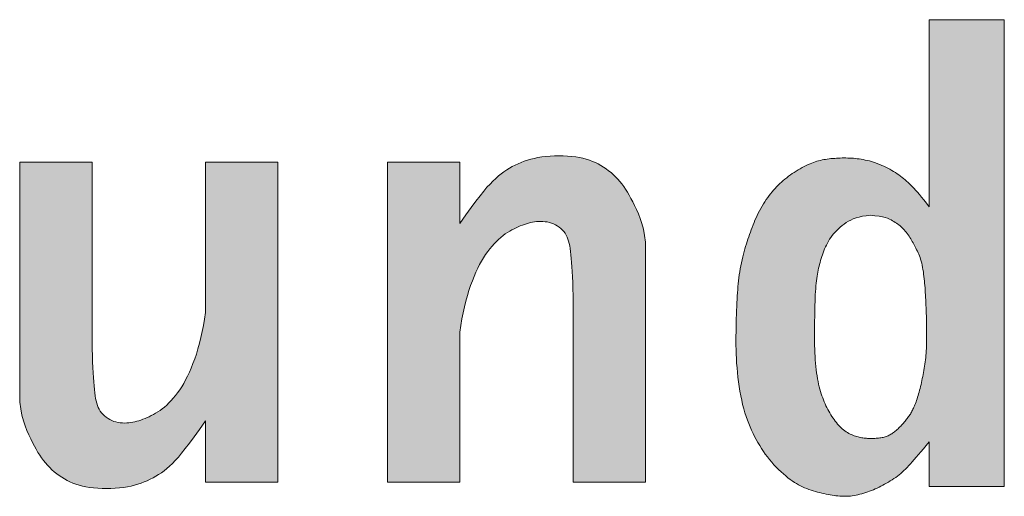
# Model space of a CAD drawing. Header units: metres. Extents: x 0 to 0.185, y 0 to 0.06.
# Tile 3 of 62: x 0.0335 to 0.03851, y 0.05094 to 0.05337. Entities that reach past the tile are written whole.
import ezdxf

# ---------------------------------------------------------------- set-up
doc = ezdxf.new("R2010")
doc.units = ezdxf.units.M
doc.header["$MEASUREMENT"] = 0
doc.layers.add('RAM_Logo_HSB', color=7, linetype='Continuous', lineweight=0, true_color=0x009fd6)

# ---------------------------------------------------------------- blocks, each defined once
blk = doc.blocks.new('hsb_logo')
at = {"layer": 'RAM_Logo_HSB'}
h = blk.add_hatch(color=7, dxfattribs=at)
h.dxf.hatch_style = 1
h.paths.add_polyline_path([(0.0428438, 0.0032023), (0.0423338, 0.0032023), (0.0423338, 0.0019293), (0.0423142, 0.0019543), (0.0422966, 0.0019765), (0.0422808, 0.0019961), (0.0422665, 0.0020135), (0.0422535, 0.0020288), (0.0422415, 0.0020426), (0.0422303, 0.002055), (0.0422197, 0.0020663), (0.0422094, 0.002077), (0.0421994, 0.0020869), (0.0421895, 0.0020964), (0.0421797, 0.0021054), (0.0421698, 0.002114), (0.0421597, 0.0021224), (0.0421493, 0.0021305), (0.0421386, 0.0021386), (0.0421274, 0.0021466), (0.0421158, 0.0021546), (0.0421038, 0.0021625), (0.0420915, 0.0021702), (0.0420788, 0.0021778), (0.0420658, 0.0021852), (0.0420526, 0.0021924), (0.0420391, 0.0021992), (0.0420254, 0.0022058), (0.0420115, 0.002212), (0.0419976, 0.0022179), (0.0419835, 0.0022234), (0.0419694, 0.0022285), (0.0419553, 0.0022333), (0.0419412, 0.0022377), (0.0419271, 0.0022416), (0.0419132, 0.0022452), (0.0418994, 0.0022483), (0.0418857, 0.0022511), (0.0418721, 0.0022535), (0.0418586, 0.0022555), (0.0418452, 0.0022573), (0.041832, 0.0022587), (0.0418189, 0.0022599), (0.041806, 0.0022608), (0.0417931, 0.0022615), (0.0417804, 0.0022619), (0.0417677, 0.0022621), (0.0417551, 0.0022621), (0.0417425, 0.002262), (0.0417298, 0.0022616), (0.0417172, 0.0022611), (0.0417044, 0.0022605), (0.0416917, 0.0022597), (0.041679, 0.0022587), (0.0416663, 0.0022576), (0.0416538, 0.0022563), (0.0416414, 0.0022547), (0.0416292, 0.0022529), (0.0416172, 0.0022509), (0.0416055, 0.0022486), (0.041594, 0.0022461), (0.0415826, 0.0022432), (0.0415712, 0.0022399), (0.0415597, 0.0022363), (0.0415481, 0.0022321), (0.0415361, 0.0022275), (0.0415238, 0.0022224), (0.0415111, 0.0022167), (0.041498, 0.0022105), (0.0414846, 0.0022038), (0.0414711, 0.0021967), (0.0414574, 0.0021891), (0.0414437, 0.0021812), (0.0414301, 0.002173), (0.0414167, 0.0021645), (0.0414035, 0.0021557), (0.0413906, 0.0021467), (0.041378, 0.0021375), (0.0413656, 0.002128), (0.0413535, 0.0021183), (0.0413417, 0.0021083), (0.0413301, 0.0020981), (0.0413189, 0.0020877), (0.0413079, 0.002077), (0.0412971, 0.002066), (0.0412866, 0.0020548), (0.0412763, 0.0020432), (0.0412662, 0.0020312), (0.0412562, 0.0020188), (0.0412463, 0.002006), (0.0412366, 0.0019926), (0.0412268, 0.0019788), (0.0412172, 0.0019645), (0.0412078, 0.0019497), (0.0411986, 0.0019346), (0.0411896, 0.0019192), (0.0411809, 0.0019035), (0.0411726, 0.0018877), (0.0411647, 0.0018716), (0.0411572, 0.0018555), (0.0411501, 0.0018393), (0.0411434, 0.0018231), (0.041137, 0.0018068), (0.0411308, 0.0017905), (0.0411249, 0.0017743), (0.0411191, 0.0017582), (0.0411135, 0.0017421), (0.0411079, 0.0017261), (0.0411024, 0.0017101), (0.0410969, 0.001694), (0.0410916, 0.0016777), (0.0410864, 0.001661), (0.0410813, 0.001644), (0.0410763, 0.0016264), (0.0410715, 0.0016081), (0.0410668, 0.0015891), (0.0410624, 0.0015695), (0.0410581, 0.0015494), (0.041054, 0.001529), (0.0410503, 0.0015084), (0.0410468, 0.0014878), (0.0410436, 0.0014672), (0.0410408, 0.0014469), (0.0410383, 0.001427), (0.0410362, 0.0014072), (0.0410343, 0.0013873), (0.0410327, 0.001367), (0.0410312, 0.0013463), (0.0410299, 0.0013247), (0.0410287, 0.0013021), (0.0410275, 0.0012782), (0.0410264, 0.0012529), (0.0410252, 0.0012263), (0.0410242, 0.0011986), (0.0410232, 0.0011699), (0.0410224, 0.0011405), (0.0410217, 0.0011106), (0.0410211, 0.0010804), (0.0410208, 0.00105), (0.0410208, 0.0010197), (0.041021, 0.0009893), (0.0410216, 0.0009589), (0.0410225, 0.0009284), (0.0410238, 0.0008978), (0.0410256, 0.0008669), (0.0410279, 0.0008357), (0.0410308, 0.0008042), (0.0410342, 0.0007724), (0.0410381, 0.0007404), (0.0410427, 0.0007085), (0.0410478, 0.0006768), (0.0410534, 0.0006457), (0.0410596, 0.0006153), (0.0410663, 0.0005858), (0.0410735, 0.0005575), (0.0410812, 0.0005305), (0.0410894, 0.0005047), (0.0410981, 0.00048), (0.0411072, 0.0004564), (0.0411167, 0.0004335), (0.0411266, 0.0004114), (0.041137, 0.0003898), (0.0411477, 0.0003687), (0.0411587, 0.0003478), (0.0411701, 0.0003273), (0.041182, 0.0003071), (0.0411942, 0.0002872), (0.041207, 0.0002678), (0.0412203, 0.0002487), (0.0412341, 0.00023), (0.0412485, 0.0002118), (0.0412635, 0.000194), (0.041279, 0.0001767), (0.0412948, 0.0001601), (0.0413109, 0.0001441), (0.041327, 0.0001289), (0.0413429, 0.0001145), (0.0413587, 0.000101), (0.0413741, 0.0000885), (0.0413891, 0.0000771), (0.0414036, 0.0000666), (0.0414178, 0.000057), (0.0414318, 0.0000483), (0.0414457, 0.0000403), (0.0414595, 0.0000329), (0.0414734, 0.0000262), (0.0414874, 0.00002), (0.0415016, 0.0000142), (0.0415161, 0.0000088), (0.0415306, 0.0000038), (0.0415453, -0.0000008), (0.04156, -0.0000051), (0.0415747, -0.0000092), (0.0415894, -0.0000129), (0.0416039, -0.0000164), (0.0416183, -0.0000197), (0.0416325, -0.0000228), (0.0416465, -0.0000256), (0.0416603, -0.0000282), (0.0416739, -0.0000305), (0.0416872, -0.0000325), (0.0417003, -0.0000343), (0.0417131, -0.0000357), (0.0417256, -0.0000368), (0.0417379, -0.0000376), (0.04175, -0.000038), (0.0417621, -0.0000381), (0.0417742, -0.0000377), (0.0417863, -0.000037), (0.0417985, -0.0000359), (0.0418109, -0.0000343), (0.0418236, -0.0000323), (0.0418365, -0.0000298), (0.0418495, -0.000027), (0.0418627, -0.0000237), (0.0418759, -0.0000202), (0.0418892, -0.0000163), (0.0419024, -0.0000121), (0.0419156, -0.0000076), (0.0419286, -0.0000029), (0.0419415, 0.000002), (0.0419543, 0.0000072), (0.0419671, 0.0000126), (0.0419798, 0.0000184), (0.0419925, 0.0000244), (0.0420053, 0.0000307), (0.042018, 0.0000373), (0.0420309, 0.0000441), (0.0420437, 0.0000513), (0.0420564, 0.0000588), (0.0420691, 0.0000665), (0.0420816, 0.0000744), (0.0420939, 0.0000826), (0.0421058, 0.000091), (0.0421175, 0.0000996), (0.0421287, 0.0001084), (0.0421397, 0.0001174), (0.0421506, 0.0001269), (0.0421614, 0.0001368), (0.0421722, 0.0001473), (0.0421832, 0.0001585), (0.0421946, 0.0001704), (0.0422063, 0.0001832), (0.0422186, 0.0001969), (0.0422316, 0.0002117), (0.0422455, 0.0002278), (0.0422604, 0.0002453), (0.0422766, 0.0002644), (0.042294, 0.0002852), (0.0423131, 0.0003078), (0.0423338, 0.0003325), (0.0423338, 0.0000282), (0.0428438, 0.0000282)])
h.paths.add_polyline_path([(0.0423159, 0.0010538), (0.0423158, 0.0010356), (0.0423156, 0.0010178), (0.0423153, 0.0010005), (0.0423148, 0.0009836), (0.0423143, 0.0009672), (0.0423135, 0.0009511), (0.0423126, 0.0009354), (0.0423115, 0.00092), (0.0423096, 0.0008972), (0.042306, 0.0008685), (0.0423026, 0.0008466), (0.0423003, 0.0008324), (0.0422977, 0.0008184), (0.0422951, 0.0008044), (0.0422923, 0.0007906), (0.0422896, 0.0007768), (0.0422867, 0.000763), (0.0422839, 0.0007493), (0.0422794, 0.0007282), (0.0422733, 0.0007019), (0.042267, 0.0006765), (0.0422603, 0.0006526), (0.0422531, 0.0006298), (0.0422459, 0.0006086), (0.0422386, 0.0005894), (0.0422316, 0.0005721), (0.0422249, 0.000557), (0.0422165, 0.0005399), (0.0422057, 0.0005217), (0.0421956, 0.0005069), (0.0421868, 0.0004951), (0.0421772, 0.0004829), (0.0421663, 0.0004696), (0.042155, 0.0004563), (0.0421431, 0.000443), (0.0421309, 0.0004303), (0.0421187, 0.0004185), (0.0421065, 0.0004077), (0.0420943, 0.0003979), (0.0420789, 0.0003869), (0.0420609, 0.0003762), (0.0420421, 0.000368), (0.0420249, 0.0003632), (0.0420098, 0.0003602), (0.0419938, 0.0003581), (0.0419774, 0.0003567), (0.0419602, 0.0003557), (0.0419436, 0.0003553), (0.0419273, 0.0003553), (0.041911, 0.0003559), (0.0418948, 0.0003573), (0.0418788, 0.0003594), (0.0418626, 0.0003625), (0.0418459, 0.0003667), (0.0418283, 0.0003723), (0.0418101, 0.0003792), (0.0417916, 0.0003877), (0.0417733, 0.0003979), (0.0417557, 0.0004098), (0.0417389, 0.0004237), (0.0417227, 0.0004397), (0.0417071, 0.0004576), (0.0416917, 0.0004775), (0.0416766, 0.0004994), (0.0416619, 0.0005226), (0.041648, 0.0005469), (0.0416351, 0.0005719), (0.0416233, 0.0005971), (0.0416126, 0.0006235), (0.0416051, 0.0006445), (0.0416003, 0.0006592), (0.0415956, 0.0006745), (0.0415911, 0.0006905), (0.0415867, 0.0007073), (0.0415825, 0.0007248), (0.0415786, 0.0007429), (0.0415749, 0.0007618), (0.0415714, 0.0007814), (0.0415683, 0.0008016), (0.0415656, 0.0008225), (0.0415632, 0.000844), (0.0415611, 0.0008662), (0.0415594, 0.0008891), (0.041558, 0.0009127), (0.0415569, 0.000937), (0.041556, 0.000962), (0.0415553, 0.0009878), (0.0415549, 0.0010143), (0.0415546, 0.0010416), (0.0415546, 0.0010694), (0.0415546, 0.0010976), (0.0415548, 0.0011258), (0.0415551, 0.001154), (0.0415556, 0.0011818), (0.0415561, 0.0012091), (0.0415567, 0.0012357), (0.0415574, 0.0012613), (0.0415581, 0.0012858), (0.0415589, 0.0013094), (0.0415599, 0.0013319), (0.041561, 0.0013533), (0.0415623, 0.0013736), (0.0415637, 0.0013927), (0.0415654, 0.0014108), (0.0415672, 0.0014276), (0.0415703, 0.001451), (0.0415751, 0.0014793), (0.0415806, 0.0015056), (0.0415871, 0.0015328), (0.0415939, 0.001559), (0.0416015, 0.0015851), (0.0416101, 0.0016114), (0.0416202, 0.0016379), (0.0416318, 0.0016642), (0.0416452, 0.0016903), (0.0416568, 0.0017092), (0.0416652, 0.0017219), (0.0416742, 0.0017343), (0.0416838, 0.0017465), (0.0416941, 0.0017585), (0.0417051, 0.0017702), (0.0417167, 0.0017815), (0.0417289, 0.0017925), (0.0417419, 0.001803), (0.0417554, 0.0018131), (0.0417697, 0.0018227), (0.0417846, 0.0018317), (0.0418005, 0.0018401), (0.0418177, 0.0018478), (0.0418365, 0.0018547), (0.041857, 0.0018607), (0.0418798, 0.0018658), (0.041905, 0.0018698), (0.0419329, 0.0018726), (0.0419653, 0.0018696), (0.0419925, 0.001866), (0.0420152, 0.0018618), (0.042034, 0.0018572), (0.0420563, 0.0018501), (0.0420779, 0.0018396), (0.0420987, 0.0018274), (0.042116, 0.0018159), (0.0421318, 0.0018039), (0.0421466, 0.0017909), (0.0421607, 0.0017766), (0.0421743, 0.0017609), (0.0421872, 0.0017443), (0.0421993, 0.0017269), (0.0422104, 0.0017092), (0.0422209, 0.001691), (0.0422309, 0.0016725), (0.0422408, 0.0016532), (0.0422513, 0.0016322), (0.0422606, 0.0016125), (0.0422694, 0.0015908), (0.0422775, 0.001567), (0.0422826, 0.0015471), (0.0422858, 0.001533), (0.0422887, 0.0015183), (0.0422913, 0.0015033), (0.0422937, 0.0014879), (0.0422958, 0.0014723), (0.0422978, 0.0014567), (0.0422996, 0.0014411), (0.0423011, 0.0014256), (0.0423026, 0.0014102), (0.0423039, 0.0013948), (0.042305, 0.0013793), (0.0423061, 0.0013636), (0.0423071, 0.0013477), (0.042308, 0.0013314), (0.042309, 0.0013147), (0.0423098, 0.0012975), (0.0423107, 0.0012799), (0.0423115, 0.0012619), (0.0423123, 0.0012435), (0.042313, 0.0012249), (0.0423137, 0.001206), (0.0423142, 0.001187), (0.0423147, 0.0011678), (0.0423152, 0.0011486), (0.0423155, 0.0011293), (0.0423157, 0.0011102), (0.0423159, 0.0010911), (0.042316, 0.0010723)], flags=16)
h.paths.add_polyline_path([(0.0403455, 0.0019118), (0.0403325, 0.0019387), (0.0403198, 0.0019639), (0.0403075, 0.0019875), (0.0402953, 0.0020095), (0.0402832, 0.0020303), (0.040271, 0.0020498), (0.0402586, 0.0020683), (0.0402457, 0.0020858), (0.0402323, 0.0021025), (0.0402182, 0.0021185), (0.0402034, 0.0021339), (0.040188, 0.0021485), (0.040172, 0.0021625), (0.0401554, 0.0021757), (0.0401384, 0.0021882), (0.0401209, 0.0022), (0.040103, 0.002211), (0.0400846, 0.0022212), (0.0400658, 0.0022307), (0.0400462, 0.0022393), (0.0400258, 0.0022471), (0.0400043, 0.0022541), (0.0399817, 0.0022601), (0.0399577, 0.0022652), (0.0399323, 0.0022694), (0.0399053, 0.0022726), (0.039877, 0.0022749), (0.0398478, 0.0022762), (0.0398181, 0.0022765), (0.0397883, 0.002276), (0.0397588, 0.0022745), (0.03973, 0.0022721), (0.0397022, 0.0022688), (0.0396757, 0.0022646), (0.0396506, 0.0022596), (0.0396266, 0.0022538), (0.0396037, 0.0022472), (0.0395818, 0.0022399), (0.0395607, 0.0022318), (0.0395402, 0.0022231), (0.0395204, 0.0022138), (0.0395011, 0.0022038), (0.0394821, 0.002193), (0.0394633, 0.0021814), (0.0394447, 0.0021688), (0.0394261, 0.002155), (0.0394075, 0.0021399), (0.0393887, 0.0021233), (0.0393696, 0.0021052), (0.0393501, 0.0020852), (0.0393294, 0.0020626), (0.0393071, 0.0020362), (0.0392823, 0.0020053), (0.0392544, 0.0019688), (0.0392227, 0.0019257), (0.0391866, 0.0018752), (0.0391453, 0.0018162), (0.0391453, 0.0022335), (0.0386529, 0.0022335), (0.0386529, 0.0000578), (0.0391453, 0.0000578), (0.0391453, 0.0010788), (0.0391517, 0.0011239), (0.0391591, 0.0011676), (0.0391674, 0.0012097), (0.0391764, 0.0012503), (0.0391862, 0.0012892), (0.0391965, 0.0013264), (0.0392073, 0.0013619), (0.0392186, 0.0013955), (0.0392301, 0.0014273), (0.0392421, 0.0014574), (0.0392543, 0.0014857), (0.0392669, 0.0015124), (0.0392797, 0.0015377), (0.039293, 0.0015615), (0.0393065, 0.001584), (0.0393204, 0.0016052), (0.0393345, 0.0016253), (0.039349, 0.0016443), (0.0393637, 0.0016621), (0.0393786, 0.0016788), (0.0393936, 0.0016944), (0.0394087, 0.0017088), (0.0394238, 0.0017222), (0.0394389, 0.0017344), (0.039454, 0.0017456), (0.039469, 0.0017557), (0.0394838, 0.0017649), (0.0394986, 0.0017733), (0.0395132, 0.0017809), (0.0395276, 0.0017879), (0.0395419, 0.0017942), (0.0395633, 0.0018032), (0.0395907, 0.0018132), (0.0396178, 0.0018212), (0.0396451, 0.001827), (0.0396734, 0.0018305), (0.0397026, 0.0018311), (0.039732, 0.0018284), (0.0397608, 0.0018221), (0.0397881, 0.0018117), (0.0398136, 0.0017967), (0.0398364, 0.001778), (0.0398558, 0.001756), (0.039871, 0.0017317), (0.0398793, 0.0017113), (0.0398839, 0.0016968), (0.0398878, 0.0016811), (0.0398912, 0.0016641), (0.0398941, 0.0016456), (0.0398967, 0.0016253), (0.0398991, 0.001603), (0.0399015, 0.0015785), (0.0399039, 0.0015517), (0.0399061, 0.0015222), (0.0399083, 0.0014899), (0.0399102, 0.0014544), (0.039912, 0.0014156), (0.0399136, 0.0013733), (0.0399148, 0.0013271), (0.0399148, 0.0000578), (0.0404072, 0.0000578), (0.0404072, 0.0016373), (0.0404052, 0.0016887), (0.0404001, 0.0017354), (0.0403924, 0.0017777), (0.0403825, 0.001816), (0.0403711, 0.0018508), (0.0403586, 0.0018826)])
h.paths.add_polyline_path([(0.0379095, 0.0022335), (0.0374171, 0.0022335), (0.0374171, 0.0012124), (0.0374106, 0.0011673), (0.0374032, 0.0011237), (0.037395, 0.0010816), (0.0373859, 0.001041), (0.0373762, 0.0010021), (0.0373659, 0.0009649), (0.0373551, 0.0009294), (0.0373438, 0.0008957), (0.0373322, 0.0008639), (0.0373203, 0.0008339), (0.0373081, 0.0008056), (0.0372955, 0.0007788), (0.0372826, 0.0007536), (0.0372694, 0.0007298), (0.0372559, 0.0007073), (0.037242, 0.0006861), (0.0372278, 0.000666), (0.0372134, 0.000647), (0.0371987, 0.0006292), (0.0371838, 0.0006125), (0.0371688, 0.0005969), (0.0371537, 0.0005825), (0.0371386, 0.0005691), (0.0371235, 0.0005569), (0.0371084, 0.0005457), (0.0370934, 0.0005356), (0.0370786, 0.0005264), (0.0370638, 0.000518), (0.0370492, 0.0005104), (0.0370348, 0.0005034), (0.0370205, 0.0004971), (0.0369991, 0.0004881), (0.0369716, 0.0004781), (0.0369446, 0.0004701), (0.0369173, 0.0004642), (0.036889, 0.0004608), (0.0368598, 0.0004602), (0.0368304, 0.0004628), (0.0368016, 0.0004692), (0.0367743, 0.0004796), (0.0367488, 0.0004945), (0.036726, 0.0005133), (0.0367065, 0.0005353), (0.0366914, 0.0005596), (0.0366831, 0.00058), (0.0366785, 0.0005945), (0.0366745, 0.0006101), (0.0366712, 0.0006271), (0.0366683, 0.0006457), (0.0366657, 0.000666), (0.0366633, 0.0006883), (0.0366609, 0.0007127), (0.0366585, 0.0007396), (0.0366563, 0.0007691), (0.0366541, 0.0008014), (0.0366521, 0.0008369), (0.0366504, 0.0008756), (0.0366488, 0.000918), (0.0366476, 0.0009642), (0.0366476, 0.0022335), (0.0361552, 0.0022335), (0.0361552, 0.000654), (0.0361572, 0.0006025), (0.0361623, 0.0005559), (0.03617, 0.0005136), (0.0361799, 0.0004753), (0.0361913, 0.0004404), (0.0362038, 0.0004087), (0.0362168, 0.0003795), (0.0362299, 0.0003525), (0.0362426, 0.0003274), (0.0362549, 0.0003038), (0.0362671, 0.0002817), (0.0362791, 0.000261), (0.0362913, 0.0002414), (0.0363038, 0.000223), (0.0363167, 0.0002055), (0.0363301, 0.0001887), (0.0363442, 0.0001727), (0.036359, 0.0001574), (0.0363744, 0.0001427), (0.0363904, 0.0001288), (0.0364069, 0.0001156), (0.036424, 0.0001031), (0.0364415, 0.0000913), (0.0364594, 0.0000803), (0.0364777, 0.0000701), (0.0364966, 0.0000606), (0.0365162, 0.0000519), (0.0365366, 0.0000441), (0.0365581, 0.0000372), (0.0365807, 0.0000312), (0.0366046, 0.000026), (0.0366301, 0.0000218), (0.0366571, 0.0000186), (0.0366854, 0.0000164), (0.0367146, 0.0000151), (0.0367443, 0.0000147), (0.036774, 0.0000153), (0.0368036, 0.0000168), (0.0368324, 0.0000192), (0.0368602, 0.0000225), (0.0368867, 0.0000266), (0.0369118, 0.0000317), (0.0369358, 0.0000375), (0.0369587, 0.0000441), (0.0369806, 0.0000514), (0.0370017, 0.0000594), (0.0370221, 0.0000682), (0.037042, 0.0000775), (0.0370613, 0.0000875), (0.0370803, 0.0000982), (0.0370991, 0.0001098), (0.0371177, 0.0001225), (0.0371363, 0.0001363), (0.0371549, 0.0001514), (0.0371737, 0.0001679), (0.0371928, 0.0001861), (0.0372123, 0.000206), (0.0372329, 0.0002287), (0.0372553, 0.000255), (0.0372801, 0.000286), (0.037308, 0.0003225), (0.0373397, 0.0003655), (0.0373758, 0.0004161), (0.0374171, 0.0004751), (0.0374171, 0.0000578), (0.0379095, 0.0000578)])
at = {"layer": 'RAM_Logo_HSB', "color": 7}
for points in [[(0.0428438, 0.0000282), (0.0428438, 0.0032023), (0.0423338, 0.0032023), (0.0423338, 0.0019293), (0.0423142, 0.0019543), (0.0422966, 0.0019765), (0.0422808, 0.0019961), (0.0422665, 0.0020135), (0.0422535, 0.0020288), (0.0422415, 0.0020426), (0.0422303, 0.002055), (0.0422197, 0.0020663), (0.0422094, 0.002077), (0.0421994, 0.0020869), (0.0421895, 0.0020964), (0.0421797, 0.0021054), (0.0421698, 0.002114), (0.0421597, 0.0021224), (0.0421493, 0.0021305), (0.0421386, 0.0021386), (0.0421274, 0.0021466), (0.0421158, 0.0021546), (0.0421038, 0.0021625), (0.0420915, 0.0021702), (0.0420788, 0.0021778), (0.0420658, 0.0021852), (0.0420526, 0.0021924), (0.0420391, 0.0021992), (0.0420254, 0.0022058), (0.0420115, 0.002212), (0.0419976, 0.0022179), (0.0419835, 0.0022234), (0.0419694, 0.0022285), (0.0419553, 0.0022333), (0.0419412, 0.0022377), (0.0419271, 0.0022416), (0.0419132, 0.0022452), (0.0418994, 0.0022483), (0.0418857, 0.0022511), (0.0418721, 0.0022535), (0.0418586, 0.0022555), (0.0418452, 0.0022573), (0.041832, 0.0022587), (0.0418189, 0.0022599), (0.041806, 0.0022608), (0.0417931, 0.0022615), (0.0417804, 0.0022619), (0.0417677, 0.0022621), (0.0417551, 0.0022621), (0.0417425, 0.002262), (0.0417298, 0.0022616), (0.0417172, 0.0022611), (0.0417044, 0.0022605), (0.0416917, 0.0022597), (0.041679, 0.0022587), (0.0416663, 0.0022576), (0.0416538, 0.0022563), (0.0416414, 0.0022547), (0.0416292, 0.0022529), (0.0416172, 0.0022509), (0.0416055, 0.0022486), (0.041594, 0.0022461), (0.0415826, 0.0022432), (0.0415712, 0.0022399), (0.0415597, 0.0022363), (0.0415481, 0.0022321), (0.0415361, 0.0022275), (0.0415238, 0.0022224), (0.0415111, 0.0022167), (0.041498, 0.0022105), (0.0414846, 0.0022038), (0.0414711, 0.0021967), (0.0414574, 0.0021891), (0.0414437, 0.0021812), (0.0414301, 0.002173), (0.0414167, 0.0021645), (0.0414035, 0.0021557), (0.0413906, 0.0021467), (0.041378, 0.0021375), (0.0413656, 0.002128), (0.0413535, 0.0021183), (0.0413417, 0.0021083), (0.0413301, 0.0020981), (0.0413189, 0.0020877), (0.0413079, 0.002077), (0.0412971, 0.002066), (0.0412866, 0.0020548), (0.0412763, 0.0020432), (0.0412662, 0.0020312), (0.0412562, 0.0020188), (0.0412463, 0.002006), (0.0412366, 0.0019926), (0.0412268, 0.0019788), (0.0412172, 0.0019645), (0.0412078, 0.0019497), (0.0411986, 0.0019346), (0.0411896, 0.0019192), (0.0411809, 0.0019035), (0.0411726, 0.0018877), (0.0411647, 0.0018716), (0.0411572, 0.0018555), (0.0411501, 0.0018393), (0.0411434, 0.0018231), (0.041137, 0.0018068), (0.0411308, 0.0017905), (0.0411249, 0.0017743), (0.0411191, 0.0017582), (0.0411135, 0.0017421), (0.0411079, 0.0017261), (0.0411024, 0.0017101), (0.0410969, 0.001694), (0.0410916, 0.0016777), (0.0410864, 0.001661), (0.0410813, 0.001644), (0.0410763, 0.0016264), (0.0410715, 0.0016081), (0.0410668, 0.0015891), (0.0410624, 0.0015695), (0.0410581, 0.0015494), (0.041054, 0.001529), (0.0410503, 0.0015084), (0.0410468, 0.0014878), (0.0410436, 0.0014672), (0.0410408, 0.0014469), (0.0410383, 0.001427), (0.0410362, 0.0014072), (0.0410343, 0.0013873), (0.0410327, 0.001367), (0.0410312, 0.0013463), (0.0410299, 0.0013247), (0.0410287, 0.0013021), (0.0410275, 0.0012782), (0.0410264, 0.0012529), (0.0410252, 0.0012263), (0.0410242, 0.0011986), (0.0410232, 0.0011699), (0.0410224, 0.0011405), (0.0410217, 0.0011106), (0.0410211, 0.0010804), (0.0410208, 0.00105), (0.0410208, 0.0010197), (0.041021, 0.0009893), (0.0410216, 0.0009589), (0.0410225, 0.0009284), (0.0410238, 0.0008978), (0.0410256, 0.0008669), (0.0410279, 0.0008357), (0.0410308, 0.0008042), (0.0410342, 0.0007724), (0.0410381, 0.0007404), (0.0410427, 0.0007085), (0.0410478, 0.0006768), (0.0410534, 0.0006457), (0.0410596, 0.0006153), (0.0410663, 0.0005858), (0.0410735, 0.0005575), (0.0410812, 0.0005305), (0.0410894, 0.0005047), (0.0410981, 0.00048), (0.0411072, 0.0004564), (0.0411167, 0.0004335), (0.0411266, 0.0004114), (0.041137, 0.0003898), (0.0411477, 0.0003687), (0.0411587, 0.0003478), (0.0411701, 0.0003273), (0.041182, 0.0003071), (0.0411942, 0.0002872), (0.041207, 0.0002678), (0.0412203, 0.0002487), (0.0412341, 0.00023), (0.0412485, 0.0002118), (0.0412635, 0.000194), (0.041279, 0.0001767), (0.0412948, 0.0001601), (0.0413109, 0.0001441), (0.041327, 0.0001289), (0.0413429, 0.0001145), (0.0413587, 0.000101), (0.0413741, 0.0000885), (0.0413891, 0.0000771), (0.0414036, 0.0000666), (0.0414178, 0.000057), (0.0414318, 0.0000483), (0.0414457, 0.0000403), (0.0414595, 0.0000329), (0.0414734, 0.0000262), (0.0414874, 0.00002), (0.0415016, 0.0000142), (0.0415161, 0.0000088), (0.0415306, 0.0000038), (0.0415453, -0.0000008), (0.04156, -0.0000051), (0.0415747, -0.0000092), (0.0415894, -0.0000129), (0.0416039, -0.0000164), (0.0416183, -0.0000197), (0.0416325, -0.0000228), (0.0416465, -0.0000256), (0.0416603, -0.0000282), (0.0416739, -0.0000305), (0.0416872, -0.0000325), (0.0417003, -0.0000343), (0.0417131, -0.0000357), (0.0417256, -0.0000368), (0.0417379, -0.0000376), (0.04175, -0.000038), (0.0417621, -0.0000381), (0.0417742, -0.0000377), (0.0417863, -0.000037), (0.0417985, -0.0000359), (0.0418109, -0.0000343), (0.0418236, -0.0000323), (0.0418365, -0.0000298), (0.0418495, -0.000027), (0.0418627, -0.0000237), (0.0418759, -0.0000202), (0.0418892, -0.0000163), (0.0419024, -0.0000121), (0.0419156, -0.0000076), (0.0419286, -0.0000029), (0.0419415, 0.000002), (0.0419543, 0.0000072), (0.0419671, 0.0000126), (0.0419798, 0.0000184), (0.0419925, 0.0000244), (0.0420053, 0.0000307), (0.042018, 0.0000373), (0.0420309, 0.0000441), (0.0420437, 0.0000513), (0.0420564, 0.0000588), (0.0420691, 0.0000665), (0.0420816, 0.0000744), (0.0420939, 0.0000826), (0.0421058, 0.000091), (0.0421175, 0.0000996), (0.0421287, 0.0001084), (0.0421397, 0.0001174), (0.0421506, 0.0001269), (0.0421614, 0.0001368), (0.0421722, 0.0001473), (0.0421832, 0.0001585), (0.0421946, 0.0001704), (0.0422063, 0.0001832), (0.0422186, 0.0001969), (0.0422316, 0.0002117), (0.0422455, 0.0002278), (0.0422604, 0.0002453), (0.0422766, 0.0002644), (0.042294, 0.0002852), (0.0423131, 0.0003078), (0.0423338, 0.0003325), (0.0423338, 0.0000282)], [(0.0391453, 0.0000578), (0.0386529, 0.0000578), (0.0386529, 0.0022335), (0.0391453, 0.0022335), (0.0391453, 0.0018162), (0.0391866, 0.0018752), (0.0392227, 0.0019257), (0.0392544, 0.0019688), (0.0392823, 0.0020053), (0.0393071, 0.0020362), (0.0393294, 0.0020626), (0.0393501, 0.0020852), (0.0393696, 0.0021052), (0.0393887, 0.0021233), (0.0394075, 0.0021399), (0.0394261, 0.002155), (0.0394447, 0.0021688), (0.0394633, 0.0021814), (0.0394821, 0.002193), (0.0395011, 0.0022038), (0.0395204, 0.0022138), (0.0395402, 0.0022231), (0.0395607, 0.0022318), (0.0395818, 0.0022399), (0.0396037, 0.0022472), (0.0396266, 0.0022538), (0.0396506, 0.0022596), (0.0396757, 0.0022646), (0.0397022, 0.0022688), (0.03973, 0.0022721), (0.0397588, 0.0022745), (0.0397883, 0.002276), (0.0398181, 0.0022765), (0.0398478, 0.0022762), (0.039877, 0.0022749), (0.0399053, 0.0022726), (0.0399323, 0.0022694), (0.0399577, 0.0022652), (0.0399817, 0.0022601), (0.0400043, 0.0022541), (0.0400258, 0.0022471), (0.0400462, 0.0022393), (0.0400658, 0.0022307), (0.0400846, 0.0022212), (0.040103, 0.002211), (0.0401209, 0.0022), (0.0401384, 0.0021882), (0.0401554, 0.0021757), (0.040172, 0.0021625), (0.040188, 0.0021485), (0.0402034, 0.0021339), (0.0402182, 0.0021185), (0.0402323, 0.0021025), (0.0402457, 0.0020858), (0.0402586, 0.0020683), (0.040271, 0.0020498), (0.0402832, 0.0020303), (0.0402953, 0.0020095), (0.0403075, 0.0019875), (0.0403198, 0.0019639), (0.0403325, 0.0019387), (0.0403455, 0.0019118), (0.0403586, 0.0018826), (0.0403711, 0.0018508), (0.0403825, 0.001816), (0.0403924, 0.0017777), (0.0404001, 0.0017354), (0.0404052, 0.0016887), (0.0404072, 0.0016373), (0.0404072, 0.0000578), (0.0399148, 0.0000578), (0.0399148, 0.0013271), (0.0399136, 0.0013733), (0.039912, 0.0014156), (0.0399102, 0.0014544), (0.0399083, 0.0014899), (0.0399061, 0.0015222), (0.0399039, 0.0015517), (0.0399015, 0.0015785), (0.0398991, 0.001603), (0.0398967, 0.0016253), (0.0398941, 0.0016456), (0.0398912, 0.0016641), (0.0398878, 0.0016811), (0.0398839, 0.0016968), (0.0398793, 0.0017113), (0.0398738, 0.0017249), (0.0398673, 0.0017377), (0.0398596, 0.0017499), (0.0398509, 0.0017616), (0.0398413, 0.0017725), (0.0398307, 0.0017827), (0.0398193, 0.001792), (0.0398072, 0.0018005), (0.0397945, 0.0018079), (0.0397812, 0.0018143), (0.0397674, 0.0018196), (0.0397533, 0.0018238), (0.0397389, 0.0018269), (0.0397243, 0.0018291), (0.0397096, 0.0018304), (0.039695, 0.0018309), (0.0396804, 0.0018306), (0.039666, 0.0018296), (0.0396519, 0.0018279), (0.0396381, 0.0018255), (0.0396243, 0.0018226), (0.0396107, 0.0018191), (0.0395971, 0.0018151), (0.0395835, 0.0018105), (0.0395698, 0.0018055), (0.039556, 0.0018001), (0.0395419, 0.0017942), (0.0395276, 0.0017879), (0.0395132, 0.0017809), (0.0394986, 0.0017733), (0.0394838, 0.0017649), (0.039469, 0.0017557), (0.039454, 0.0017456), (0.0394389, 0.0017344), (0.0394238, 0.0017222), (0.0394087, 0.0017088), (0.0393936, 0.0016944), (0.0393786, 0.0016788), (0.0393637, 0.0016621), (0.039349, 0.0016443), (0.0393345, 0.0016253), (0.0393204, 0.0016052), (0.0393065, 0.001584), (0.039293, 0.0015615), (0.0392797, 0.0015377), (0.0392669, 0.0015124), (0.0392543, 0.0014857), (0.0392421, 0.0014574), (0.0392301, 0.0014273), (0.0392186, 0.0013955), (0.0392073, 0.0013619), (0.0391965, 0.0013264), (0.0391862, 0.0012892), (0.0391764, 0.0012503), (0.0391674, 0.0012097), (0.0391591, 0.0011676), (0.0391517, 0.0011239), (0.0391453, 0.0010788)], [(0.0374171, 0.0022335), (0.0379095, 0.0022335), (0.0379095, 0.0000578), (0.0374171, 0.0000578), (0.0374171, 0.0004751), (0.0373758, 0.0004161), (0.0373397, 0.0003655), (0.037308, 0.0003225), (0.0372801, 0.000286), (0.0372553, 0.000255), (0.0372329, 0.0002287), (0.0372123, 0.000206), (0.0371928, 0.0001861), (0.0371737, 0.0001679), (0.0371549, 0.0001514), (0.0371363, 0.0001363), (0.0371177, 0.0001225), (0.0370991, 0.0001098), (0.0370803, 0.0000982), (0.0370613, 0.0000875), (0.037042, 0.0000775), (0.0370221, 0.0000682), (0.0370017, 0.0000594), (0.0369806, 0.0000514), (0.0369587, 0.0000441), (0.0369358, 0.0000375), (0.0369118, 0.0000317), (0.0368867, 0.0000266), (0.0368602, 0.0000225), (0.0368324, 0.0000192), (0.0368036, 0.0000168), (0.036774, 0.0000153), (0.0367443, 0.0000147), (0.0367146, 0.0000151), (0.0366854, 0.0000164), (0.0366571, 0.0000186), (0.0366301, 0.0000218), (0.0366046, 0.000026), (0.0365807, 0.0000312), (0.0365581, 0.0000372), (0.0365366, 0.0000441), (0.0365162, 0.0000519), (0.0364966, 0.0000606), (0.0364777, 0.0000701), (0.0364594, 0.0000803), (0.0364415, 0.0000913), (0.036424, 0.0001031), (0.0364069, 0.0001156), (0.0363904, 0.0001288), (0.0363744, 0.0001427), (0.036359, 0.0001574), (0.0363442, 0.0001727), (0.0363301, 0.0001887), (0.0363167, 0.0002055), (0.0363038, 0.000223), (0.0362913, 0.0002414), (0.0362791, 0.000261), (0.0362671, 0.0002817), (0.0362549, 0.0003038), (0.0362426, 0.0003274), (0.0362299, 0.0003525), (0.0362168, 0.0003795), (0.0362038, 0.0004087), (0.0361913, 0.0004404), (0.0361799, 0.0004753), (0.03617, 0.0005136), (0.0361623, 0.0005559), (0.0361572, 0.0006025), (0.0361552, 0.000654), (0.0361552, 0.0022335), (0.0366476, 0.0022335), (0.0366476, 0.0009642), (0.0366488, 0.000918), (0.0366504, 0.0008756), (0.0366521, 0.0008369), (0.0366541, 0.0008014), (0.0366563, 0.0007691), (0.0366585, 0.0007396), (0.0366609, 0.0007127), (0.0366633, 0.0006883), (0.0366657, 0.000666), (0.0366683, 0.0006457), (0.0366712, 0.0006271), (0.0366745, 0.0006101), (0.0366785, 0.0005945), (0.0366831, 0.00058), (0.0366886, 0.0005664), (0.0366951, 0.0005536), (0.0367028, 0.0005413), (0.0367114, 0.0005297), (0.0367211, 0.0005188), (0.0367317, 0.0005086), (0.0367431, 0.0004992), (0.0367552, 0.0004908), (0.0367679, 0.0004834), (0.0367812, 0.000477), (0.0367949, 0.0004717), (0.0368091, 0.0004675), (0.0368235, 0.0004644), (0.0368381, 0.0004621), (0.0368527, 0.0004608), (0.0368674, 0.0004604), (0.036882, 0.0004607), (0.0368963, 0.0004617), (0.0369105, 0.0004634), (0.0369243, 0.0004657), (0.0369381, 0.0004687), (0.0369517, 0.0004722), (0.0369653, 0.0004762), (0.0369789, 0.0004807), (0.0369926, 0.0004857), (0.0370064, 0.0004912), (0.0370205, 0.0004971), (0.0370348, 0.0005034), (0.0370492, 0.0005104), (0.0370638, 0.000518), (0.0370786, 0.0005264), (0.0370934, 0.0005356), (0.0371084, 0.0005457), (0.0371235, 0.0005569), (0.0371386, 0.0005691), (0.0371537, 0.0005825), (0.0371688, 0.0005969), (0.0371838, 0.0006125), (0.0371987, 0.0006292), (0.0372134, 0.000647), (0.0372278, 0.000666), (0.037242, 0.0006861), (0.0372559, 0.0007073), (0.0372694, 0.0007298), (0.0372826, 0.0007536), (0.0372955, 0.0007788), (0.0373081, 0.0008056), (0.0373203, 0.0008339), (0.0373322, 0.0008639), (0.0373438, 0.0008957), (0.0373551, 0.0009294), (0.0373659, 0.0009649), (0.0373762, 0.0010021), (0.0373859, 0.001041), (0.037395, 0.0010816), (0.0374032, 0.0011237), (0.0374106, 0.0011673), (0.0374171, 0.0012124)]]:
    blk.add_lwpolyline(points, close=True, dxfattribs=at)
blk.add_lwpolyline([(0.0419329, 0.0018726), (0.041905, 0.0018698), (0.0418798, 0.0018658), (0.041857, 0.0018607), (0.0418365, 0.0018547), (0.0418177, 0.0018478), (0.0418005, 0.0018401), (0.0417846, 0.0018317), (0.0417697, 0.0018227), (0.0417554, 0.0018131), (0.0417419, 0.001803), (0.0417289, 0.0017925), (0.0417167, 0.0017815), (0.0417051, 0.0017702), (0.0416941, 0.0017585), (0.0416838, 0.0017465), (0.0416742, 0.0017343), (0.0416652, 0.0017219), (0.0416568, 0.0017092), (0.041649, 0.0016964), (0.0416417, 0.0016835), (0.041635, 0.0016704), (0.0416287, 0.0016573), (0.0416229, 0.0016441), (0.0416175, 0.0016309), (0.0416125, 0.0016177), (0.0416079, 0.0016045), (0.0416035, 0.0015913), (0.0415994, 0.0015781), (0.0415956, 0.001565), (0.041592, 0.0015519), (0.0415887, 0.0015388), (0.0415854, 0.0015258), (0.0415823, 0.0015129), (0.0415794, 0.0014998), (0.0415766, 0.0014865), (0.041574, 0.0014728), (0.0415715, 0.0014585), (0.0415693, 0.0014435), (0.0415672, 0.0014276), (0.0415654, 0.0014108), (0.0415637, 0.0013927), (0.0415623, 0.0013736), (0.041561, 0.0013533), (0.0415599, 0.0013319), (0.0415589, 0.0013094), (0.0415581, 0.0012858), (0.0415574, 0.0012613), (0.0415567, 0.0012357), (0.0415561, 0.0012091), (0.0415556, 0.0011818), (0.0415551, 0.001154), (0.0415548, 0.0011258), (0.0415546, 0.0010976), (0.0415546, 0.0010694), (0.0415546, 0.0010416), (0.0415549, 0.0010143), (0.0415553, 0.0009878), (0.041556, 0.000962), (0.0415569, 0.000937), (0.041558, 0.0009127), (0.0415594, 0.0008891), (0.0415611, 0.0008662), (0.0415632, 0.000844), (0.0415656, 0.0008225), (0.0415683, 0.0008016), (0.0415714, 0.0007814), (0.0415749, 0.0007618), (0.0415786, 0.0007429), (0.0415825, 0.0007248), (0.0415867, 0.0007073), (0.0415911, 0.0006905), (0.0415956, 0.0006745), (0.0416003, 0.0006592), (0.0416051, 0.0006445), (0.0416101, 0.0006304), (0.0416153, 0.0006168), (0.0416207, 0.0006036), (0.0416263, 0.0005907), (0.0416322, 0.000578), (0.0416384, 0.0005655), (0.0416448, 0.0005531), (0.0416515, 0.0005408), (0.0416585, 0.0005287), (0.0416656, 0.0005168), (0.0416729, 0.0005052), (0.0416803, 0.0004939), (0.0416879, 0.0004831), (0.0416955, 0.0004726), (0.0417032, 0.0004627), (0.0417109, 0.0004532), (0.0417188, 0.0004442), (0.0417267, 0.0004358), (0.0417348, 0.0004278), (0.041743, 0.0004203), (0.0417515, 0.0004133), (0.0417601, 0.0004068), (0.041769, 0.0004007), (0.0417781, 0.0003952), (0.0417873, 0.0003901), (0.0417965, 0.0003854), (0.0418057, 0.0003812), (0.0418149, 0.0003774), (0.041824, 0.0003739), (0.0418329, 0.0003708), (0.0418417, 0.0003681), (0.0418502, 0.0003656), (0.0418585, 0.0003635), (0.0418668, 0.0003617), (0.0418749, 0.0003602), (0.0418829, 0.0003589), (0.041891, 0.0003578), (0.041899, 0.0003569), (0.0419071, 0.0003563), (0.0419152, 0.0003558), (0.0419233, 0.0003554), (0.0419315, 0.0003553), (0.0419397, 0.0003553), (0.0419479, 0.0003554), (0.0419562, 0.0003556), (0.0419645, 0.000356), (0.0419728, 0.0003564), (0.0419812, 0.000357), (0.0419894, 0.0003577), (0.0419976, 0.0003586), (0.0420056, 0.0003597), (0.0420134, 0.0003609), (0.042021, 0.0003624), (0.0420283, 0.0003641), (0.0420353, 0.0003661), (0.0420421, 0.0003683), (0.0420486, 0.0003708), (0.0420549, 0.0003736), (0.0420611, 0.0003766), (0.0420671, 0.0003799), (0.0420731, 0.0003835), (0.0420791, 0.0003873), (0.0420852, 0.0003914), (0.0420912, 0.0003957), (0.0420973, 0.0004004), (0.0421034, 0.0004052), (0.0421095, 0.0004104), (0.0421156, 0.0004158), (0.0421218, 0.0004215), (0.0421279, 0.0004274), (0.0421341, 0.0004336), (0.0421402, 0.00044), (0.0421462, 0.0004465), (0.0421522, 0.0004532), (0.042158, 0.0004599), (0.0421637, 0.0004665), (0.0421692, 0.0004731), (0.0421744, 0.0004795), (0.0421795, 0.0004858), (0.0421843, 0.0004919), (0.0421889, 0.0004979), (0.0421933, 0.0005038), (0.0421975, 0.0005097), (0.0422016, 0.0005156), (0.0422055, 0.0005215), (0.0422092, 0.0005276), (0.0422128, 0.0005337), (0.0422164, 0.0005401), (0.0422198, 0.0005467), (0.0422232, 0.0005535), (0.0422266, 0.0005608), (0.04223, 0.0005684), (0.0422334, 0.0005764), (0.0422368, 0.0005849), (0.0422404, 0.000594), (0.042244, 0.0006036), (0.0422476, 0.0006137), (0.0422512, 0.0006242), (0.0422548, 0.0006352), (0.0422584, 0.0006466), (0.0422619, 0.0006584), (0.0422653, 0.0006706), (0.0422686, 0.0006831), (0.0422718, 0.0006959), (0.042275, 0.000709), (0.042278, 0.0007222), (0.042281, 0.0007357), (0.0422839, 0.0007493), (0.0422867, 0.000763), (0.0422896, 0.0007768), (0.0422923, 0.0007906), (0.0422951, 0.0008044), (0.0422977, 0.0008184), (0.0423003, 0.0008324), (0.0423026, 0.0008466), (0.0423049, 0.0008609), (0.0423069, 0.0008753), (0.0423087, 0.00089), (0.0423102, 0.0009049), (0.0423115, 0.00092), (0.0423126, 0.0009354), (0.0423135, 0.0009511), (0.0423143, 0.0009672), (0.0423148, 0.0009836), (0.0423153, 0.0010005), (0.0423156, 0.0010178), (0.0423158, 0.0010356), (0.0423159, 0.0010538), (0.042316, 0.0010723), (0.0423159, 0.0010911), (0.0423157, 0.0011102), (0.0423155, 0.0011293), (0.0423152, 0.0011486), (0.0423147, 0.0011678), (0.0423142, 0.001187), (0.0423137, 0.001206), (0.042313, 0.0012249), (0.0423123, 0.0012435), (0.0423115, 0.0012619), (0.0423107, 0.0012799), (0.0423098, 0.0012975), (0.042309, 0.0013147), (0.042308, 0.0013314), (0.0423071, 0.0013477), (0.0423061, 0.0013636), (0.042305, 0.0013793), (0.0423039, 0.0013948), (0.0423026, 0.0014102), (0.0423011, 0.0014256), (0.0422996, 0.0014411), (0.0422978, 0.0014567), (0.0422958, 0.0014723), (0.0422937, 0.0014879), (0.0422913, 0.0015033), (0.0422887, 0.0015183), (0.0422858, 0.001533), (0.0422826, 0.0015471), (0.0422791, 0.0015605), (0.0422753, 0.0015733), (0.0422713, 0.0015853), (0.042267, 0.0015968), (0.0422625, 0.0016077), (0.0422579, 0.0016182), (0.0422531, 0.0016284), (0.0422483, 0.0016383), (0.0422434, 0.001648), (0.0422386, 0.0016576), (0.0422337, 0.0016672), (0.0422287, 0.0016766), (0.0422237, 0.001686), (0.0422185, 0.0016952), (0.0422132, 0.0017043), (0.0422078, 0.0017134), (0.0422022, 0.0017223), (0.0421963, 0.0017312), (0.0421903, 0.0017398), (0.042184, 0.0017484), (0.0421776, 0.0017567), (0.042171, 0.0017647), (0.0421642, 0.0017726), (0.0421573, 0.0017801), (0.0421502, 0.0017873), (0.0421429, 0.0017941), (0.0421355, 0.0018007), (0.0421278, 0.0018069), (0.0421199, 0.001813), (0.0421116, 0.0018188), (0.0421029, 0.0018246), (0.0420939, 0.0018302), (0.0420843, 0.0018358), (0.0420742, 0.0018414), (0.0420629, 0.0018469), (0.0420497, 0.0018522), (0.042034, 0.0018572), (0.0420152, 0.0018618), (0.0419925, 0.001866), (0.0419653, 0.0018696), (0.0419329, 0.0018726)], dxfattribs=at)

msp = doc.modelspace()

# ---------------------------------------------------------------- block references
at = {"layer": 'RAM_Logo_HSB', "xscale": 0.7499999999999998, "yscale": 0.7499999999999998, "zscale": 0.7499999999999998}
msp.add_blockref('hsb_logo', (0.0063798, 0.0509725), dxfattribs=at)

doc.saveas('drawing.dxf')
